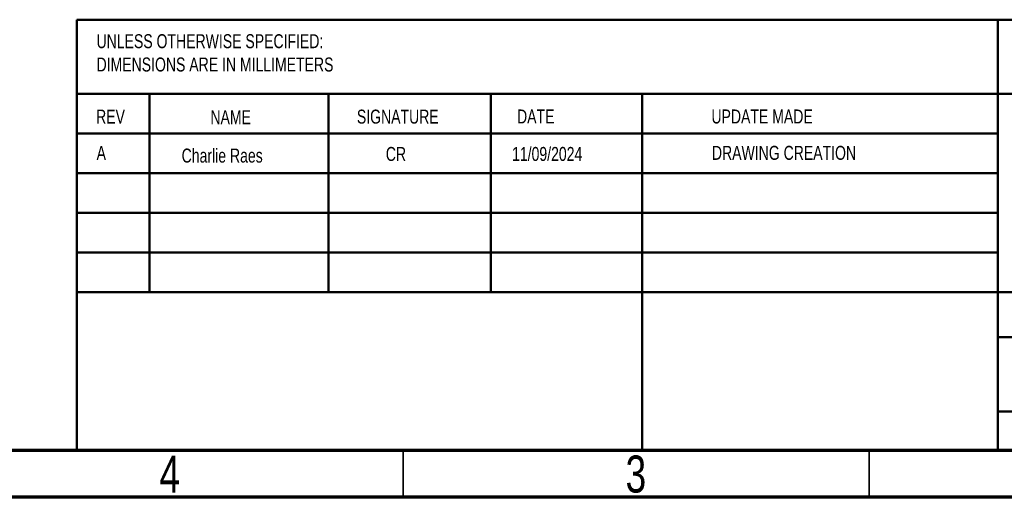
# Model space of a CAD drawing. Header units: millimetres. Extents: x 15 to 415, y 5 to 292.
# Tile 22 of 48: x 224 to 329, y 5 to 56. Entities that reach past the tile are written whole.
import ezdxf

# ---------------------------------------------------------------- set-up
doc = ezdxf.new("R2010")
doc.units = ezdxf.units.MM
doc.styles.add('SLDTEXTSTYLE0', font='TXT', dxfattribs={"width": 0.75})

# ---------------------------------------------------------------- blocks, each defined once
blk = doc.blocks.new('SW_NOTE_0_1')
at = {"color": 0, "linetype": 'Continuous', "lineweight": 0, "char_height": 1.5, "attachment_point": 1, "style": 'SLDTEXTSTYLE0'}
for s, insert in [('UNLESS OTHERWISE SPECIFIED:', (0, 1.93)), ('DIMENSIONS ARE IN MILLIMETERS', (0, -0.57))]:
    blk.add_mtext(s, dxfattribs=dict(at, insert=insert))

msp = doc.modelspace()

# ---------------------------------------------------------------- linework, layer by layer
at = {"color": 7, "linetype": 'Continuous', "lineweight": 50}
for p, q in [((230, 56.2031), (410, 56.2031)), ((230, 56.2031), (230, 10)), ((328.8, 56.2031), (328.8, 10)), ((410, 48.25), (230, 48.25)), ((237.8, 48.25), (237.8, 27)), ((256.990952, 48.25), (256.990952, 27)), ((274.398926, 48.25), (274.398926, 27)), ((290.650684, 10), (290.650684, 48.25)), ((328.8, 44), (230, 44)), ((328.8, 39.75), (230, 39.75)), ((328.8, 35.5), (230, 35.5)), ((328.8, 31.25), (230, 31.25)), ((284.6, 27), (230, 27)), ((284.6, 27), (410, 27)), ((397, 22.182065), (328.8, 22.182065)), ((410, 14.198294), (328.8, 14.198294))]:
    msp.add_line(p, q, dxfattribs=at)
at = {"color": 7, "linetype": 'Continuous', "lineweight": 70}
for p, q in [((410, 10), (20, 10)), ((415, 5), (15, 5))]:
    msp.add_line(p, q, dxfattribs=at)
at = {"color": 7, "linetype": 'Continuous', "lineweight": 35}
for p, q in [((265, 10), (265, 5)), ((315, 10), (315, 5))]:
    msp.add_line(p, q, dxfattribs=at)

# ---------------------------------------------------------------- block references
at = {"color": 7, "linetype": 'Continuous', "lineweight": 0}
msp.add_blockref('SW_NOTE_0_1', (232.10883, 52.71994), dxfattribs=at)

# ---------------------------------------------------------------- texts
at = {"color": 7, "linetype": 'Continuous', "lineweight": 0, "style": 'SLDTEXTSTYLE0'}
for s, insert, char_height, attachment_point in [('REV', (232.062269, 46.561756), 1.5, 1), ('NAME', (244.322239, 46.501483), 1.5, 1), ('SIGNATURE', (260.033588, 46.561756), 1.5, 1), ('DATE', (277.214702, 46.576179), 1.5, 1), ('UPDATE MADE', (298.065442, 46.576179), 1.5, 1), ('A', (232.114948, 42.664773), 1.5, 1), ('Charlie Raes', (241.237491, 42.384781), 1.5, 1), ('CR', (263.135391, 42.560516), 1.5, 1), ('11/09/2024', (276.68184, 42.560516), 1.5, 1), ('DRAWING CREATION', (298.11812, 42.679196), 1.5, 1), ('3', (289.960037, 9.475836), 3.96875, 2), ('4', (239.960037, 9.475836), 3.96875, 2)]:
    msp.add_mtext(s, dxfattribs=dict(at, insert=insert, char_height=char_height, attachment_point=attachment_point))

doc.saveas('drawing.dxf')
